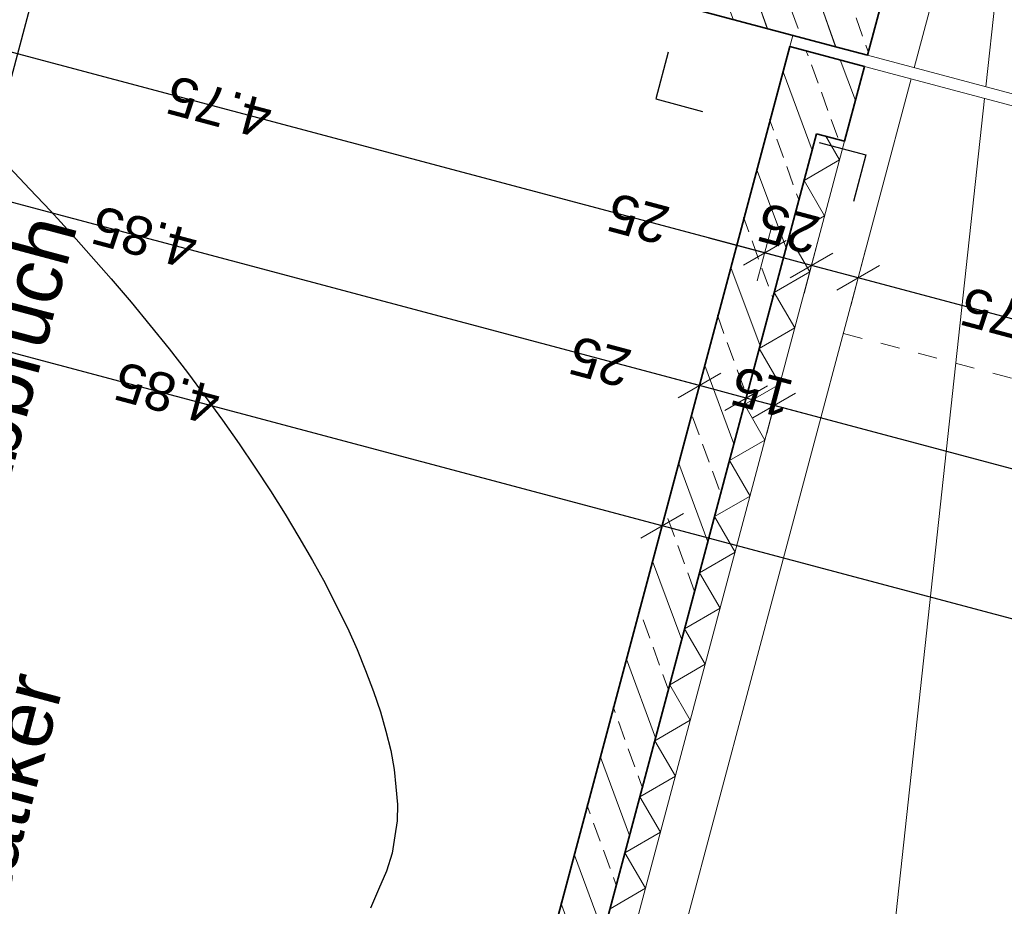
# Model space of a CAD drawing. Header units: metres. Extents: x 4462371 to 4462630, y 5328161 to 5328403.
# Tile 56 of 152: x 4462434.45 to 4462439.54, y 5328251.36 to 5328255.94. Entities that reach past the tile are written whole.
import ezdxf

# ---------------------------------------------------------------- set-up
doc = ezdxf.new("R2010")
doc.units = ezdxf.units.M
doc.header["$PDMODE"] = 65
doc.linetypes.add('AUSGEZOGEN', pattern=[0])
doc.linetypes.add('VERDECKT2_S2', pattern=[0.15000000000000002, 0.1, -0.05])
doc.layers.add('B31_BEWLIN', color=3, linetype='AUSGEZOGEN')
for name, color, linetype, lineweight in [('Maßlinie_Allgemein', 7, 'AUSGEZOGEN', 13), ('Schraffur', 7, 'AUSGEZOGEN', 158), ('Standard', 7, 'AUSGEZOGEN', 13)]:
    doc.layers.add(name, color=color, linetype=linetype, lineweight=lineweight)
doc.styles.add('ARIAL', font='ARIAL.TTF')
doc.dimstyles.new('_DIMSTYLE_20', dxfattribs={"dimtxt": 0.2, "dimasz": 0.3, "dimexe": 0, "dimexo": 0, "dimgap": 0.1, "dimtad": 2, "dimdec": 1, "dimlfac": 100, "dimrnd": 0.5, "dimzin": 4, "dimdsep": 46, "dimtxsty": 'ARIAL', "dimblk1": 'ALL_ML_STRICH', "dimblk2": 'ALL_ML_STRICH', "dimsah": 1, "dimcen": 0, "dimclrd": 7, "dimclre": 7, "dimclrt": 7, "dimadec": 0, "dimazin": 0, "dimtfac": 1, "dimtdec": 0, "dimtix": 1, "dimtmove": 2, "dimatfit": 3, "dimfxl": 0, "dimtvp": 1.2, "dimtzin": 0, "dimlwd": 0, "dimlwe": 13, "dimarcsym": 0})
doc.dimstyles.new('_DIMSTYLE_3', dxfattribs={"dimtxt": 0.2, "dimasz": 0.3, "dimexe": 0, "dimexo": 0, "dimgap": 0.1, "dimtad": 2, "dimrnd": 0.005, "dimzin": 4, "dimdsep": 46, "dimtxsty": 'ARIAL', "dimblk1": 'ALL_ML_STRICH', "dimblk2": 'ALL_ML_STRICH', "dimsah": 1, "dimcen": 0, "dimclrd": 7, "dimclre": 7, "dimclrt": 7, "dimadec": 0, "dimazin": 0, "dimtfac": 1, "dimtdec": 0, "dimtix": 1, "dimtmove": 2, "dimatfit": 3, "dimfxl": 0, "dimtzin": 0, "dimlwd": 0, "dimlwe": 13, "dimarcsym": 0})
doc.dimstyles.new('_DIMSTYLE_8', dxfattribs={"dimtxt": 0.2, "dimasz": 0.3, "dimexe": 0, "dimexo": 0, "dimgap": 0.1, "dimtad": 2, "dimdec": 3, "dimrnd": 0.005, "dimzin": 4, "dimdsep": 46, "dimtxsty": 'ARIAL', "dimblk1": 'ALL_ML_STRICH', "dimblk2": 'ALL_ML_STRICH', "dimsah": 1, "dimcen": 0, "dimclrd": 7, "dimclre": 7, "dimclrt": 7, "dimadec": 0, "dimazin": 0, "dimtfac": 1, "dimtdec": 0, "dimtix": 1, "dimtmove": 2, "dimatfit": 3, "dimfxl": 0, "dimtzin": 0, "dimlwd": 0, "dimlwe": 13, "dimarcsym": 0})
pattern_1 = [(110, (0, 0), (-0.2819077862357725, -0.1026060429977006), []), (110, (-0.1409538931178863, -0.05130302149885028), (-0.2819077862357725, -0.1026060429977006), [0.1, -0.05])]

# ---------------------------------------------------------------- blocks, each defined once
blk = doc.blocks.new('ALL_ML_STRICH')
at = {"color": 0, "linetype": 'ByBlock', "lineweight": -2}
for p, q in [((0, -0.5), (0, 0.5)), ((-0.3, -0.3), (0.3, 0.3)), ((-1, 0), (0.5, 0))]:
    blk.add_line(p, q, dxfattribs=at)
blk = doc.blocks.new('*D191')
at = {"layer": 'DEFPOINTS', "color": 7, "linetype": 'AUSGEZOGEN', "lineweight": 13}
for p in [(4462439.058746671, 5328255.635548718), (4462441.4420158, 5328253.898668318), (4462441.416408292, 5328253.802521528)]:
    blk.add_point(p, dxfattribs=at)
at = {"layer": 'Maßlinie_Allgemein', "color": 7, "linetype": 'AUSGEZOGEN', "lineweight": -2}
for p, q in [((4462438.784652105, 5328254.606424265), (4462438.784652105, 5328254.606424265)), ((4462441.4420158, 5328253.898668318), (4462438.784652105, 5328254.606424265)), ((4462441.4420158, 5328253.898668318), (4462441.4420158, 5328253.898668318))]:
    blk.add_line(p, q, dxfattribs=at)
at = {"layer": 'Maßlinie_Allgemein', "color": 7, "linetype": 'AUSGEZOGEN', "lineweight": 13, "yscale": 0.3, "zscale": 0.3}
for p, xscale, rotation in [((4462438.784652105, 5328254.606424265), 0.3, 165.0861851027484), ((4462441.4420158, 5328253.898668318), 0.3000000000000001, 345.0861851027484)]:
    blk.add_blockref('ALL_ML_STRICH', p, dxfattribs=dict(at, xscale=xscale, rotation=rotation))
at = {"layer": 'Maßlinie_Allgemein', "color": 7, "linetype": 'AUSGEZOGEN', "lineweight": 13, "insert": (4462439.5863116, 5328254.396441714), "char_height": 0.2, "width": 0.8, "attachment_point": 5, "rotation": 165.0861851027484, "style": 'ARIAL'}
blk.add_mtext('\\A1;{\\A1;{2.75\\H0.132000;\\S^ ;}}', dxfattribs=at)
blk = doc.blocks.new('*D192')
at = {"layer": 'DEFPOINTS', "color": 7, "linetype": 'AUSGEZOGEN', "lineweight": 13}
for p in [(4462438.832610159, 5328255.757868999), (4462439.058746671, 5328255.635548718), (4462438.784652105, 5328254.606424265)]:
    blk.add_point(p, dxfattribs=at)
at = {"layer": 'Maßlinie_Allgemein', "color": 7, "linetype": 'AUSGEZOGEN', "lineweight": -2}
for p, q in [((4462438.543073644, 5328254.6707657), (4462438.543073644, 5328254.6707657)), ((4462438.784652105, 5328254.606424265), (4462438.543073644, 5328254.6707657)), ((4462438.784652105, 5328254.606424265), (4462438.784652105, 5328254.606424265))]:
    blk.add_line(p, q, dxfattribs=at)
at = {"layer": 'Maßlinie_Allgemein', "color": 7, "linetype": 'AUSGEZOGEN', "lineweight": 13, "yscale": 0.3, "zscale": 0.3}
for p, xscale, rotation in [((4462438.543073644, 5328254.6707657), 0.3, 165.0861851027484), ((4462438.784652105, 5328254.606424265), 0.3000000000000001, 345.0861851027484)]:
    blk.add_blockref('ALL_ML_STRICH', p, dxfattribs=dict(at, xscale=xscale, rotation=rotation))
at = {"layer": 'Maßlinie_Allgemein', "color": 7, "linetype": 'AUSGEZOGEN', "lineweight": 13, "insert": (4462438.423312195, 5328254.861421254), "char_height": 0.2, "width": 0.8, "attachment_point": 5, "rotation": 165.0861851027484, "style": 'ARIAL'}
blk.add_mtext('\\A1;{\\A1;{25\\H0.132000;\\S^ ;}}', dxfattribs=at)
blk = doc.blocks.new('*D193')
at = {"layer": 'DEFPOINTS', "color": 7, "linetype": 'AUSGEZOGEN', "lineweight": 13}
for p in [(4462438.6553731, 5328256.06378896), (4462438.832610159, 5328255.757868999), (4462438.543073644, 5328254.6707657)]:
    blk.add_point(p, dxfattribs=at)
at = {"layer": 'Maßlinie_Allgemein', "color": 7, "linetype": 'AUSGEZOGEN', "lineweight": -2}
for p, q in [((4462438.301495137, 5328254.735107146), (4462438.301495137, 5328254.735107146)), ((4462438.543073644, 5328254.6707657), (4462438.301495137, 5328254.735107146)), ((4462438.543073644, 5328254.6707657), (4462438.543073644, 5328254.6707657))]:
    blk.add_line(p, q, dxfattribs=at)
at = {"layer": 'Maßlinie_Allgemein', "color": 7, "linetype": 'AUSGEZOGEN', "lineweight": 13, "yscale": 0.3, "zscale": 0.3}
for p, xscale, rotation in [((4462438.301495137, 5328254.735107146), 0.3, 165.0861851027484), ((4462438.543073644, 5328254.6707657), 0.3000000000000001, 345.0861851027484)]:
    blk.add_blockref('ALL_ML_STRICH', p, dxfattribs=dict(at, xscale=xscale, rotation=rotation))
at = {"layer": 'Maßlinie_Allgemein', "color": 7, "linetype": 'AUSGEZOGEN', "lineweight": 13, "insert": (4462437.646742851, 5328254.912957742), "char_height": 0.2, "width": 0.8, "attachment_point": 5, "rotation": 165.0861851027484, "style": 'ARIAL'}
blk.add_mtext('\\A1;{\\A1;{25\\H0.132000;\\S^ ;}}', dxfattribs=at)
blk = doc.blocks.new('*D194')
at = {"layer": 'DEFPOINTS', "color": 7, "linetype": 'AUSGEZOGEN', "lineweight": 13}
for p in [(4462434.065381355, 5328257.286276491), (4462438.6553731, 5328256.06378896), (4462438.301495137, 5328254.735107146)]:
    blk.add_point(p, dxfattribs=at)
at = {"layer": 'Maßlinie_Allgemein', "color": 7, "linetype": 'AUSGEZOGEN', "lineweight": -2}
for p, q in [((4462433.711503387, 5328255.957594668), (4462433.711503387, 5328255.957594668)), ((4462438.301495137, 5328254.735107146), (4462433.711503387, 5328255.957594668)), ((4462438.301495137, 5328254.735107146), (4462438.301495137, 5328254.735107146))]:
    blk.add_line(p, q, dxfattribs=at)
at = {"layer": 'Maßlinie_Allgemein', "color": 7, "linetype": 'AUSGEZOGEN', "lineweight": 13, "yscale": 0.3, "zscale": 0.3}
for p, xscale, rotation in [((4462433.711503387, 5328255.957594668), 0.3, 165.0861851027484), ((4462438.301495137, 5328254.735107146), 0.3000000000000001, 345.0861851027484)]:
    blk.add_blockref('ALL_ML_STRICH', p, dxfattribs=dict(at, xscale=xscale, rotation=rotation))
at = {"layer": 'Maßlinie_Allgemein', "color": 7, "linetype": 'AUSGEZOGEN', "lineweight": 13, "insert": (4462435.47947691, 5328255.490246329), "char_height": 0.2, "width": 0.8, "attachment_point": 5, "rotation": 165.0861851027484, "style": 'ARIAL'}
blk.add_mtext('\\A1;{\\A1;{4.75\\H0.132000;\\S^ ;}}', dxfattribs=at)
blk = doc.blocks.new('*D199')
at = {"layer": 'DEFPOINTS', "color": 7, "linetype": 'AUSGEZOGEN', "lineweight": 13}
for p in [(4462438.832610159, 5328255.757868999), (4462444.630494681, 5328254.213674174), (4462444.147933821, 5328252.401835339)]:
    blk.add_point(p, dxfattribs=at)
at = {"layer": 'Maßlinie_Allgemein', "color": 7, "linetype": 'AUSGEZOGEN', "lineweight": -2}
for p, q in [((4462438.350049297, 5328253.94603016), (4462438.350049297, 5328253.946030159)), ((4462444.147933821, 5328252.401835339), (4462438.350049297, 5328253.946030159)), ((4462444.147933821, 5328252.40183534), (4462444.147933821, 5328252.401835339))]:
    blk.add_line(p, q, dxfattribs=at)
at = {"layer": 'Maßlinie_Allgemein', "color": 7, "linetype": 'AUSGEZOGEN', "lineweight": 13, "xscale": 0.3, "yscale": 0.3, "zscale": 0.3}
for p, rotation in [((4462438.350049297, 5328253.946030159), 165.0861850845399), ((4462444.147933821, 5328252.401835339), 345.0861850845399)]:
    blk.add_blockref('ALL_ML_STRICH', p, dxfattribs=dict(at, rotation=rotation))
at = {"layer": 'Maßlinie_Allgemein', "color": 7, "linetype": 'AUSGEZOGEN', "lineweight": 13, "insert": (4462440.723023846, 5328253.317547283), "char_height": 0.2, "width": 0.8, "attachment_point": 5, "rotation": 165.08618508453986, "style": 'ARIAL'}
blk.add_mtext('\\A1;{\\A1;{6.00\\H0.132000;\\S^ ;}}', dxfattribs=at)
blk = doc.blocks.new('*D200')
at = {"layer": 'DEFPOINTS', "color": 7, "linetype": 'AUSGEZOGEN', "lineweight": 13}
for p in [(4462438.68766305, 5328255.796473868), (4462438.832610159, 5328255.757868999), (4462438.350049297, 5328253.946030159)]:
    blk.add_point(p, dxfattribs=at)
at = {"layer": 'Maßlinie_Allgemein', "color": 7, "linetype": 'AUSGEZOGEN', "lineweight": -2}
for p, q in [((4462438.205102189, 5328253.984635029), (4462438.205102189, 5328253.984635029)), ((4462438.350049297, 5328253.946030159), (4462438.205102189, 5328253.984635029)), ((4462438.350049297, 5328253.94603016), (4462438.350049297, 5328253.946030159))]:
    blk.add_line(p, q, dxfattribs=at)
at = {"layer": 'Maßlinie_Allgemein', "color": 7, "linetype": 'AUSGEZOGEN', "lineweight": 13, "xscale": 0.3, "yscale": 0.3, "zscale": 0.3}
for p, rotation in [((4462438.205102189, 5328253.984635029), 165.0861850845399), ((4462438.350049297, 5328253.946030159), 345.0861850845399)]:
    blk.add_blockref('ALL_ML_STRICH', p, dxfattribs=dict(at, rotation=rotation))
at = {"layer": 'Maßlinie_Allgemein', "color": 7, "linetype": 'AUSGEZOGEN', "lineweight": 13, "insert": (4462438.286370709, 5328254.015034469), "char_height": 0.2, "width": 0.8, "attachment_point": 5, "rotation": 165.08618508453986, "style": 'ARIAL'}
blk.add_mtext('\\A1;{\\A1;{15\\H0.132000;\\S^ ;}}', dxfattribs=at)
blk = doc.blocks.new('*D201')
at = {"layer": 'DEFPOINTS', "color": 7, "linetype": 'AUSGEZOGEN', "lineweight": 13}
for p in [(4462438.446084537, 5328255.860815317), (4462438.68766305, 5328255.796473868), (4462438.205102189, 5328253.984635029)]:
    blk.add_point(p, dxfattribs=at)
at = {"layer": 'Maßlinie_Allgemein', "color": 7, "linetype": 'AUSGEZOGEN', "lineweight": -2}
for p, q in [((4462437.963523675, 5328254.048976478), (4462437.963523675, 5328254.048976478)), ((4462438.205102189, 5328253.984635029), (4462437.963523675, 5328254.048976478)), ((4462438.205102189, 5328253.984635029), (4462438.205102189, 5328253.984635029))]:
    blk.add_line(p, q, dxfattribs=at)
at = {"layer": 'Maßlinie_Allgemein', "color": 7, "linetype": 'AUSGEZOGEN', "lineweight": 13, "xscale": 0.3, "yscale": 0.3, "zscale": 0.3}
for p, rotation in [((4462437.963523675, 5328254.048976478), 165.0861850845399), ((4462438.205102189, 5328253.984635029), 345.0861850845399)]:
    blk.add_blockref('ALL_ML_STRICH', p, dxfattribs=dict(at, rotation=rotation))
at = {"layer": 'Maßlinie_Allgemein', "color": 7, "linetype": 'AUSGEZOGEN', "lineweight": 13, "insert": (4462437.449199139, 5328254.173218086), "char_height": 0.2, "width": 0.8, "attachment_point": 5, "rotation": 165.08618508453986, "style": 'ARIAL'}
blk.add_mtext('\\A1;{\\A1;{25\\H0.132000;\\S^ ;}}', dxfattribs=at)
blk = doc.blocks.new('*D202')
at = {"layer": 'DEFPOINTS', "color": 7, "linetype": 'AUSGEZOGEN', "lineweight": 13}
for p in [(4462433.759461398, 5328257.109039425), (4462438.446084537, 5328255.860815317), (4462437.963523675, 5328254.048976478)]:
    blk.add_point(p, dxfattribs=at)
at = {"layer": 'Maßlinie_Allgemein', "color": 7, "linetype": 'AUSGEZOGEN', "lineweight": -2}
for p, q in [((4462433.276900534, 5328255.297200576), (4462433.276900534, 5328255.297200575)), ((4462437.963523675, 5328254.048976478), (4462433.276900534, 5328255.297200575)), ((4462437.963523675, 5328254.048976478), (4462437.963523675, 5328254.048976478))]:
    blk.add_line(p, q, dxfattribs=at)
at = {"layer": 'Maßlinie_Allgemein', "color": 7, "linetype": 'AUSGEZOGEN', "lineweight": 13, "xscale": 0.3, "yscale": 0.3, "zscale": 0.3}
for p, rotation in [((4462433.276900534, 5328255.297200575), 165.0861850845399), ((4462437.963523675, 5328254.048976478), 345.0861850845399)]:
    blk.add_blockref('ALL_ML_STRICH', p, dxfattribs=dict(at, rotation=rotation))
at = {"layer": 'Maßlinie_Allgemein', "color": 7, "linetype": 'AUSGEZOGEN', "lineweight": 13, "insert": (4462435.093189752, 5328254.816983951), "char_height": 0.2, "width": 0.8, "attachment_point": 5, "rotation": 165.08618508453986, "style": 'ARIAL'}
blk.add_mtext('\\A1;{\\A1;{4.85\\H0.132000;\\S^ ;}}', dxfattribs=at)
blk = doc.blocks.new('*D257')
at = {"layer": 'DEFPOINTS', "color": 7, "linetype": 'AUSGEZOGEN', "lineweight": 13}
for p in [(4462438.446084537, 5328255.860815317), (4462427.617720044, 5328242.791475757), (4462434.47854961, 5328240.964178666)]:
    blk.add_point(p, dxfattribs=at)
at = {"layer": 'Maßlinie_Allgemein', "color": 7, "linetype": 'AUSGEZOGEN', "lineweight": -2}
for p, q in [((4462427.617720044, 5328242.791475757), (4462431.585254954, 5328257.688112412)), ((4462431.585254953, 5328257.688112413), (4462431.585254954, 5328257.688112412)), ((4462427.617720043, 5328242.791475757), (4462427.617720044, 5328242.791475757))]:
    blk.add_line(p, q, dxfattribs=at)
at = {"layer": 'Maßlinie_Allgemein', "color": 7, "linetype": 'AUSGEZOGEN', "lineweight": 13, "xscale": 0.3, "yscale": 0.3, "zscale": 0.3}
for p, rotation in [((4462431.585254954, 5328257.688112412), 75.08618503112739), ((4462427.617720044, 5328242.791475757), 255.0861850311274)]:
    blk.add_blockref('ALL_ML_STRICH', p, dxfattribs=dict(at, rotation=rotation))
at = {"layer": 'Maßlinie_Allgemein', "color": 7, "linetype": 'AUSGEZOGEN', "lineweight": 13, "insert": (4462429.411916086, 5328250.3183792), "char_height": 0.2, "width": 1.2, "attachment_point": 5, "rotation": 75.08618503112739, "style": 'ARIAL'}
blk.add_mtext('\\A1;{\\A1;{15.41\\H0.132000;\\S5^ ;}}', dxfattribs=at)
blk = doc.blocks.new('*D258')
at = {"layer": 'DEFPOINTS', "color": 7, "linetype": 'AUSGEZOGEN', "lineweight": 13}
for p in [(4462431.585254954, 5328257.688112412), (4462438.6553731, 5328256.06378896), (4462438.446084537, 5328255.860815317)]:
    blk.add_point(p, dxfattribs=at)
at = {"layer": 'Maßlinie_Allgemein', "color": 7, "linetype": 'AUSGEZOGEN', "lineweight": -2}
for p, q in [((4462431.585254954, 5328257.688112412), (4462431.649596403, 5328257.929690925)), ((4462431.649596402, 5328257.929690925), (4462431.649596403, 5328257.929690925)), ((4462431.585254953, 5328257.688112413), (4462431.585254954, 5328257.688112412))]:
    blk.add_line(p, q, dxfattribs=at)
at = {"layer": 'Maßlinie_Allgemein', "color": 7, "linetype": 'AUSGEZOGEN', "lineweight": 13, "xscale": 0.3, "yscale": 0.3, "zscale": 0.3}
for p, rotation in [((4462431.649596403, 5328257.929690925), 75.08618503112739), ((4462431.585254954, 5328257.688112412), 255.0861850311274)]:
    blk.add_blockref('ALL_ML_STRICH', p, dxfattribs=dict(at, rotation=rotation))
at = {"layer": 'Maßlinie_Allgemein', "color": 7, "linetype": 'AUSGEZOGEN', "lineweight": 13, "insert": (4462431.269810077, 5328257.49018142), "char_height": 0.2, "width": 0.8, "attachment_point": 5, "rotation": 75.08618503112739, "style": 'ARIAL'}
blk.add_mtext('\\A1;{\\A1;{25\\H0.132000;\\S^ ;}}', dxfattribs=at)
blk = doc.blocks.new('*D390')
at = {"layer": 'DEFPOINTS', "color": 7, "linetype": 'AUSGEZOGEN', "lineweight": 13}
for p in [(4462438.88625269, 5328346.035138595), (4462408.627330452, 5328247.849331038), (4462417.246806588, 5328245.553640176)]:
    blk.add_point(p, dxfattribs=at)
at = {"layer": 'Maßlinie_Allgemein', "color": 7, "linetype": 'AUSGEZOGEN', "lineweight": -2}
for p, q in [((4462417.246806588, 5328245.553640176), (4462443.669507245, 5328344.761177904)), ((4462443.669507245, 5328344.761177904), (4462443.669507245, 5328344.761177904)), ((4462417.246806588, 5328245.553640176), (4462417.246806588, 5328245.553640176))]:
    blk.add_line(p, q, dxfattribs=at)
at = {"layer": 'Maßlinie_Allgemein', "color": 7, "linetype": 'AUSGEZOGEN', "lineweight": 13, "xscale": 0.3, "yscale": 0.3, "zscale": 0.3}
for p, rotation in [((4462443.669507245, 5328344.761177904), 75.08618496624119), ((4462417.246806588, 5328245.553640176), 255.0861849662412)]:
    blk.add_blockref('ALL_ML_STRICH', p, dxfattribs=dict(at, rotation=rotation))
at = {"layer": 'Maßlinie_Allgemein', "color": 7, "linetype": 'AUSGEZOGEN', "lineweight": 13, "insert": (4462430.266605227, 5328295.228558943), "char_height": 0.2, "width": 1.4, "attachment_point": 5, "rotation": 75.08618496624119, "style": 'ARIAL'}
blk.add_mtext('\\A1;{\\A1;{102.66\\H0.132000;\\S5^ ;}}', dxfattribs=at)
blk = doc.blocks.new('*D399')
at = {"layer": 'DEFPOINTS', "color": 7, "linetype": 'AUSGEZOGEN', "lineweight": 13}
for p in [(4462438.446084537, 5328255.860815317), (4462445.0170203, 5328254.110727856), (4462444.341435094, 5328251.574153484)]:
    blk.add_point(p, dxfattribs=at)
at = {"layer": 'Maßlinie_Allgemein', "color": 7, "linetype": 'AUSGEZOGEN', "lineweight": -2}
for p, q in [((4462437.77049933, 5328253.32424094), (4462437.77049933, 5328253.32424094)), ((4462444.341435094, 5328251.574153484), (4462437.77049933, 5328253.32424094)), ((4462444.341435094, 5328251.574153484), (4462444.341435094, 5328251.574153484))]:
    blk.add_line(p, q, dxfattribs=at)
at = {"layer": 'Maßlinie_Allgemein', "color": 7, "linetype": 'AUSGEZOGEN', "lineweight": 13, "xscale": 0.3, "yscale": 0.3, "zscale": 0.3}
for p, rotation in [((4462437.77049933, 5328253.32424094), 165.0861850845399), ((4462444.341435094, 5328251.574153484), 345.0861850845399)]:
    blk.add_blockref('ALL_ML_STRICH', p, dxfattribs=dict(at, rotation=rotation))
at = {"layer": 'Maßlinie_Allgemein', "color": 7, "linetype": 'AUSGEZOGEN', "lineweight": 13, "insert": (4462440.529999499, 5328252.592811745), "char_height": 0.2, "width": 0.8, "attachment_point": 5, "rotation": 165.08618508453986, "style": 'ARIAL'}
blk.add_mtext('\\A1;{\\A1;{6.80\\H0.132000;\\S^ ;}}', dxfattribs=at)
blk = doc.blocks.new('*D400')
at = {"layer": 'DEFPOINTS', "color": 7, "linetype": 'AUSGEZOGEN', "lineweight": 13}
for p in [(4462433.759461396, 5328257.109039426), (4462438.446084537, 5328255.860815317), (4462437.77049933, 5328253.32424094)]:
    blk.add_point(p, dxfattribs=at)
at = {"layer": 'Maßlinie_Allgemein', "color": 7, "linetype": 'AUSGEZOGEN', "lineweight": -2}
for p, q in [((4462433.083876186, 5328254.572465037), (4462433.083876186, 5328254.572465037)), ((4462437.77049933, 5328253.32424094), (4462433.083876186, 5328254.572465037)), ((4462437.77049933, 5328253.32424094), (4462437.77049933, 5328253.32424094))]:
    blk.add_line(p, q, dxfattribs=at)
at = {"layer": 'Maßlinie_Allgemein', "color": 7, "linetype": 'AUSGEZOGEN', "lineweight": 13, "xscale": 0.3, "yscale": 0.3, "zscale": 0.3}
for p, rotation in [((4462433.083876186, 5328254.572465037), 165.0861850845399), ((4462437.77049933, 5328253.32424094), 345.0861850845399)]:
    blk.add_blockref('ALL_ML_STRICH', p, dxfattribs=dict(at, rotation=rotation))
at = {"layer": 'Maßlinie_Allgemein', "color": 7, "linetype": 'AUSGEZOGEN', "lineweight": 13, "insert": (4462435.210243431, 5328254.009662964), "char_height": 0.2, "width": 0.8, "attachment_point": 5, "rotation": 165.08618508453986, "style": 'ARIAL'}
blk.add_mtext('\\A1;{\\A1;{4.85\\H0.132000;\\S^ ;}}', dxfattribs=at)

msp = doc.modelspace()

# ---------------------------------------------------------------- hatches: boundary and pattern name
at = {"layer": 'Schraffur', "linetype": 'AUSGEZOGEN', "lineweight": 18}
h = msp.add_hatch(dxfattribs=at)
h.set_pattern_fill('SCHRAFFUR_7', scale=0.09999999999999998, angle=65, style=0, pattern_type=2)
h.set_pattern_definition(pattern_1)
h.paths.add_polyline_path([(4462435.294554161, 5328261.901368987), (4462435.052762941, 5328261.964911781), (4462433.797919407, 5328257.253435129), (4462433.810764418, 5328257.249993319), (4462433.834461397, 5328257.238943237), (4462433.855879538, 5328257.223946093), (4462433.874368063, 5328257.205457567), (4462433.889365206, 5328257.184039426), (4462433.900415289, 5328257.160342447), (4462433.907182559, 5328257.135086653), (4462433.909461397, 5328257.109039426), (4462433.907182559, 5328257.082992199), (4462433.9038571, 5328257.070581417), (4462438.68766305, 5328255.796473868), (4462438.832610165, 5328255.757868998), (4462439.540366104, 5328258.415232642), (4462439.057209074, 5328258.543915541), (4462438.992867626, 5328258.302337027), (4462439.234446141, 5328258.237995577), (4462438.6553731, 5328256.06378896), (4462434.065381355, 5328257.28627649), (4462434.644454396, 5328259.460483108), (4462438.026553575, 5328258.559702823), (4462438.090895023, 5328258.801281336), (4462434.708795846, 5328259.702061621)], flags=0)
h = msp.add_hatch(dxfattribs=at)
h.set_pattern_fill('SCHRAFFUR_7', scale=0.09999999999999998, angle=65, style=0, pattern_type=2)
h.set_pattern_definition(pattern_1)
h.paths.add_polyline_path([(4462434.065381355, 5328257.286276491), (4462434.00103996, 5328257.044697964), (4462438.832610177, 5328255.757869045), (4462439.54036612, 5328258.415232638), (4462439.057209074, 5328258.543915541), (4462438.992867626, 5328258.302337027), (4462439.234446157, 5328258.237995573), (4462438.6553731, 5328256.06378896)], flags=0)
h = msp.add_hatch(dxfattribs=at)
h.set_pattern_fill('SCHRAFFUR_7', scale=0.09999999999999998, angle=65, style=0, pattern_type=2)
h.set_pattern_definition(pattern_1)
h.paths.add_polyline_path([(4462438.714221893, 5328255.313364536), (4462438.81716821, 5328255.699890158), (4462438.672221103, 5328255.738495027), (4462438.430642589, 5328255.802836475), (4462434.47854961, 5328240.964178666), (4462434.865074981, 5328240.861232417), (4462434.968021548, 5328241.247757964), (4462434.823074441, 5328241.286362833), (4462438.569274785, 5328255.351969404)], flags=0)

# ---------------------------------------------------------------- linework, layer by layer
at = {"layer": 'B31_BEWLIN', "color": 250, "linetype": 'AUSGEZOGEN'}
msp.add_lwpolyline([(4462434.393196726, 5328255.178510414), (4462434.500375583, 5328255.065666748), (4462434.607554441, 5328254.952823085), (4462434.713622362, 5328254.836549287), (4462434.817338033, 5328254.71841352), (4462434.92183779, 5328254.60089841), (4462435.024605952, 5328254.480737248), (4462435.12299647, 5328254.359661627), (4462435.22138699, 5328254.238586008), (4462435.316020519, 5328254.115811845), (4462435.40706049, 5328253.99274388), (4462435.497479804, 5328253.870459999), (4462435.582900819, 5328253.748045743), (4462435.664107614, 5328253.626121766), (4462435.745314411, 5328253.50419779), (4462435.821686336, 5328253.383548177), (4462435.891818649, 5328253.264336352), (4462435.962571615, 5328253.144340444), (4462436.027869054, 5328253.026402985), (4462436.085685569, 5328252.911471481), (4462436.142717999, 5328252.795919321), (4462436.19305359, 5328252.683993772), (4462436.235908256, 5328252.57507418), (4462436.278762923, 5328252.466154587), (4462436.314300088, 5328252.361645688), (4462436.341735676, 5328252.260926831), (4462436.367766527, 5328252.160371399), (4462436.385695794, 5328252.063606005), (4462436.393661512, 5328251.972982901), (4462436.40162723, 5328251.882359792), (4462436.399629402, 5328251.797878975), (4462436.388652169, 5328251.719072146), (4462436.374399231, 5328251.629964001), (4462436.345808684, 5328251.537186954), (4462436.304085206, 5328251.441666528), (4462436.262361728, 5328251.346146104)], dxfattribs=at)
msp.add_lwpolyline([(4462434.393196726, 5328255.178510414), (4462434.500375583, 5328255.065666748), (4462434.607554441, 5328254.952823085), (4462434.713622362, 5328254.836549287), (4462434.817338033, 5328254.71841352), (4462434.92183779, 5328254.60089841), (4462435.024605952, 5328254.480737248), (4462435.12299647, 5328254.359661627), (4462435.22138699, 5328254.238586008), (4462435.316020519, 5328254.115811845), (4462435.40706049, 5328253.99274388), (4462435.497479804, 5328253.870459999), (4462435.582900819, 5328253.748045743), (4462435.664107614, 5328253.626121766), (4462435.745314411, 5328253.50419779), (4462435.821686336, 5328253.383548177), (4462435.891818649, 5328253.264336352), (4462435.962571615, 5328253.144340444), (4462436.027869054, 5328253.026402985), (4462436.085685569, 5328252.911471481), (4462436.142717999, 5328252.795919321), (4462436.19305359, 5328252.683993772), (4462436.235908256, 5328252.57507418), (4462436.278762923, 5328252.466154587), (4462436.314300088, 5328252.361645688), (4462436.341735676, 5328252.260926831), (4462436.367766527, 5328252.160371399), (4462436.385695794, 5328252.063606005), (4462436.393661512, 5328251.972982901), (4462436.40162723, 5328251.882359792), (4462436.399629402, 5328251.797878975), (4462436.388652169, 5328251.719072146), (4462436.374399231, 5328251.629964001), (4462436.345808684, 5328251.537186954), (4462436.304085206, 5328251.441666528), (4462436.262361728, 5328251.346146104)], dxfattribs=at)
at = {"layer": 'Standard', "color": 7, "linetype": 'AUSGEZOGEN', "lineweight": 25}
for p, q in [((4462436.013451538, 5328261.686424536), (4462430.90542627, 5328242.507665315)), ((4462437.801954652, 5328255.773656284), (4462437.737613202, 5328255.532077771)), ((4462437.737613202, 5328255.532077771), (4462437.979191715, 5328255.467736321)), ((4462438.583137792, 5328255.30688275), (4462438.824716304, 5328255.242541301)), ((4462438.824716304, 5328255.242541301), (4462438.760374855, 5328255.000962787))]:
    msp.add_line(p, q, dxfattribs=at)
at = {"layer": 'Standard', "color": 7, "linetype": 'AUSGEZOGEN', "lineweight": 35}
for p, q in [((4462439.540366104, 5328258.415232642), (4462438.832610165, 5328255.757868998)), ((4462433.759461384, 5328257.109039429), (4462438.68766305, 5328255.796473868)), ((4462434.47854961, 5328240.964178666), (4462438.430642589, 5328255.802836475)), ((4462438.430642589, 5328255.802836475), (4462438.81716821, 5328255.699890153)), ((4462438.687663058, 5328255.796473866), (4462438.832610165, 5328255.757868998)), ((4462438.817168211, 5328255.699890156), (4462438.714221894, 5328255.313364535)), ((4462438.569274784, 5328255.351969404), (4462434.823074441, 5328241.286362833)), ((4462438.569274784, 5328255.351969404), (4462438.714221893, 5328255.313364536))]:
    msp.add_line(p, q, dxfattribs=at)
at = {"layer": 'Standard', "color": 7, "linetype": 'AUSGEZOGEN', "lineweight": 18}
for p, q in [((4462439.717603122, 5328258.109312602), (4462439.074188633, 5328255.69352761)), ((4462439.058746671, 5328255.635548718), (4462435.170994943, 5328241.038469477)), ((4462438.714221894, 5328255.313364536), (4462434.968021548, 5328241.247757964))]:
    msp.add_line(p, q, dxfattribs=at)
at = {"layer": 'Standard', "color": 7, "linetype": 'AUSGEZOGEN', "lineweight": 13}
for p, q in [((4462439.717603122, 5328258.109312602), (4462439.444998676, 5328255.594766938)), ((4462438.430642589, 5328255.802836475), (4462438.446084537, 5328255.860815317)), ((4462444.630494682, 5328254.213674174), (4462438.832610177, 5328255.757869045)), ((4462438.817168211, 5328255.699890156), (4462444.615052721, 5328254.155695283)), ((4462439.438456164, 5328255.534417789), (4462437.933032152, 5328241.648153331)), ((4462438.617590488, 5328255.339101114), (4462438.688485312, 5328255.216733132)), ((4462438.688485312, 5328255.216733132), (4462438.504933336, 5328255.110390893)), ((4462438.504933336, 5328255.110390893), (4462438.611275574, 5328254.926838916)), ((4462438.611275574, 5328254.926838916), (4462438.427723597, 5328254.820496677)), ((4462438.427723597, 5328254.820496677), (4462438.534065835, 5328254.6369447)), ((4462438.534065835, 5328254.6369447), (4462438.350513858, 5328254.530602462)), ((4462438.350513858, 5328254.530602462), (4462438.456856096, 5328254.347050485)), ((4462438.456856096, 5328254.347050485), (4462438.273304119, 5328254.240708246)), ((4462438.273304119, 5328254.240708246), (4462438.379646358, 5328254.057156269)), ((4462438.379646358, 5328254.057156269), (4462438.196094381, 5328253.950814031)), ((4462438.196094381, 5328253.950814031), (4462438.302436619, 5328253.767262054)), ((4462438.302436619, 5328253.767262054), (4462438.118884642, 5328253.660919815)), ((4462438.118884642, 5328253.660919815), (4462438.22522688, 5328253.477367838)), ((4462438.22522688, 5328253.477367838), (4462438.041674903, 5328253.3710256)), ((4462438.041674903, 5328253.3710256), (4462438.148017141, 5328253.187473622)), ((4462438.148017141, 5328253.187473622), (4462437.964465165, 5328253.081131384)), ((4462437.964465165, 5328253.081131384), (4462438.070807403, 5328252.897579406)), ((4462438.070807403, 5328252.897579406), (4462437.887255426, 5328252.791237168)), ((4462437.887255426, 5328252.791237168), (4462437.993597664, 5328252.607685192)), ((4462437.993597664, 5328252.607685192), (4462437.810045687, 5328252.501342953)), ((4462437.810045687, 5328252.501342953), (4462437.916387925, 5328252.317790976)), ((4462437.916387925, 5328252.317790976), (4462437.732835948, 5328252.211448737)), ((4462437.732835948, 5328252.211448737), (4462437.839178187, 5328252.02789676)), ((4462437.839178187, 5328252.02789676), (4462437.655626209, 5328251.921554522)), ((4462437.655626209, 5328251.921554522), (4462437.761968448, 5328251.738002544)), ((4462437.761968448, 5328251.738002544), (4462437.57841647, 5328251.631660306)), ((4462437.57841647, 5328251.631660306), (4462437.684758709, 5328251.448108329)), ((4462437.684758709, 5328251.448108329), (4462437.501206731, 5328251.34176609))]:
    msp.add_line(p, q, dxfattribs=at)
at = {"layer": 'Standard', "color": 7, "linetype": 'VERDECKT2_S2', "lineweight": 18}
msp.add_line((4462438.708131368, 5328254.319117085), (4462444.022858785, 5328252.903605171), dxfattribs=at)

# ---------------------------------------------------------------- texts
at = {"layer": 'Standard', "color": 7, "linetype": 'AUSGEZOGEN', "lineweight": 18, "insert": (4462433.549964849, 5328251.543266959), "char_height": 0.3, "width": 7.240709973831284, "attachment_point": 2, "rotation": 75.08618516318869, "line_spacing_factor": 1.084337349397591, "style": 'ARIAL'}
msp.add_mtext('{\\fArial|i0|b0;\\H0.300000;\\W1.000000;\\C7;mit Gegenböschung im Zuge Abbruch}\\P{\\fArial|i0|b0;\\H0.300000;\\W1.000000;\\C7;nach Statiker}\\P', dxfattribs=at)

# ---------------------------------------------------------------- dimensions: what is measured, and where the dimension line sits
at = {"layer": 'Maßlinie_Allgemein', "color": 7, "linetype": 'AUSGEZOGEN', "lineweight": 13}
for base, p1, p2, angle, dimstyle, picture, middle in [((4462443.669507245, 5328344.761177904), (4462417.246806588, 5328245.553640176), (4462443.669507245, 5328344.761177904), 75.08618496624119, '_DIMSTYLE_8', '*D390', (4462430.266605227, 5328295.228558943)), ((4462431.649596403, 5328257.929690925), (4462431.585254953, 5328257.688112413), (4462431.649596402, 5328257.929690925), 75.08618503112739, '_DIMSTYLE_20', '*D258', (4462431.269810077, 5328257.49018142)), ((4462431.585254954, 5328257.688112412), (4462427.617720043, 5328242.791475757), (4462431.585254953, 5328257.688112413), 75.08618503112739, '_DIMSTYLE_8', '*D257', (4462429.411916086, 5328250.3183792)), ((4462433.711503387, 5328255.957594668), (4462438.301495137, 5328254.735107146), (4462433.711503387, 5328255.957594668), 165.0861851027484, '_DIMSTYLE_3', '*D194', (4462435.47947691, 5328255.490246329)), ((4462433.083876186, 5328254.572465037), (4462437.77049933, 5328253.32424094), (4462433.083876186, 5328254.572465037), 165.0861850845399, '_DIMSTYLE_3', '*D400', (4462435.210243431, 5328254.009662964)), ((4462433.276900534, 5328255.297200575), (4462437.963523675, 5328254.048976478), (4462433.276900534, 5328255.297200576), 165.0861850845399, '_DIMSTYLE_3', '*D202', (4462435.093189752, 5328254.816983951)), ((4462438.301495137, 5328254.735107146), (4462438.543073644, 5328254.6707657), (4462438.301495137, 5328254.735107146), 165.0861851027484, '_DIMSTYLE_20', '*D193', (4462437.646742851, 5328254.912957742)), ((4462437.963523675, 5328254.048976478), (4462438.205102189, 5328253.984635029), (4462437.963523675, 5328254.048976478), 165.0861850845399, '_DIMSTYLE_20', '*D201', (4462437.449199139, 5328254.173218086)), ((4462437.77049933, 5328253.32424094), (4462444.341435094, 5328251.574153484), (4462437.77049933, 5328253.32424094), 165.0861850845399, '_DIMSTYLE_3', '*D399', (4462440.529999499, 5328252.592811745)), ((4462438.205102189, 5328253.984635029), (4462438.350049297, 5328253.94603016), (4462438.205102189, 5328253.984635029), 165.0861850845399, '_DIMSTYLE_20', '*D200', (4462438.286370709, 5328254.015034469)), ((4462438.543073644, 5328254.6707657), (4462438.784652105, 5328254.606424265), (4462438.543073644, 5328254.6707657), 165.0861851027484, '_DIMSTYLE_20', '*D192', (4462438.423312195, 5328254.861421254)), ((4462438.350049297, 5328253.946030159), (4462444.147933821, 5328252.40183534), (4462438.350049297, 5328253.94603016), 165.0861850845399, '_DIMSTYLE_3', '*D199', (4462440.723023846, 5328253.317547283)), ((4462438.784652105, 5328254.606424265), (4462441.4420158, 5328253.898668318), (4462438.784652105, 5328254.606424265), 165.0861851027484, '_DIMSTYLE_3', '*D191', (4462439.5863116, 5328254.396441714))]:
    dim = msp.add_linear_dim(base=base, p1=p1, p2=p2, angle=angle, dimstyle=dimstyle, override={"dimpost": '<>', "dimclrd": 7, "dimclre": 7, "dimclrt": 7, "dimlwd": 0, "dimlwe": 13}, dxfattribs=at)
    dim.commit()
    dim.dimension.update_dxf_attribs({"geometry": picture, "text_midpoint": middle, "dimtype": 160})

doc.saveas('drawing.dxf')
